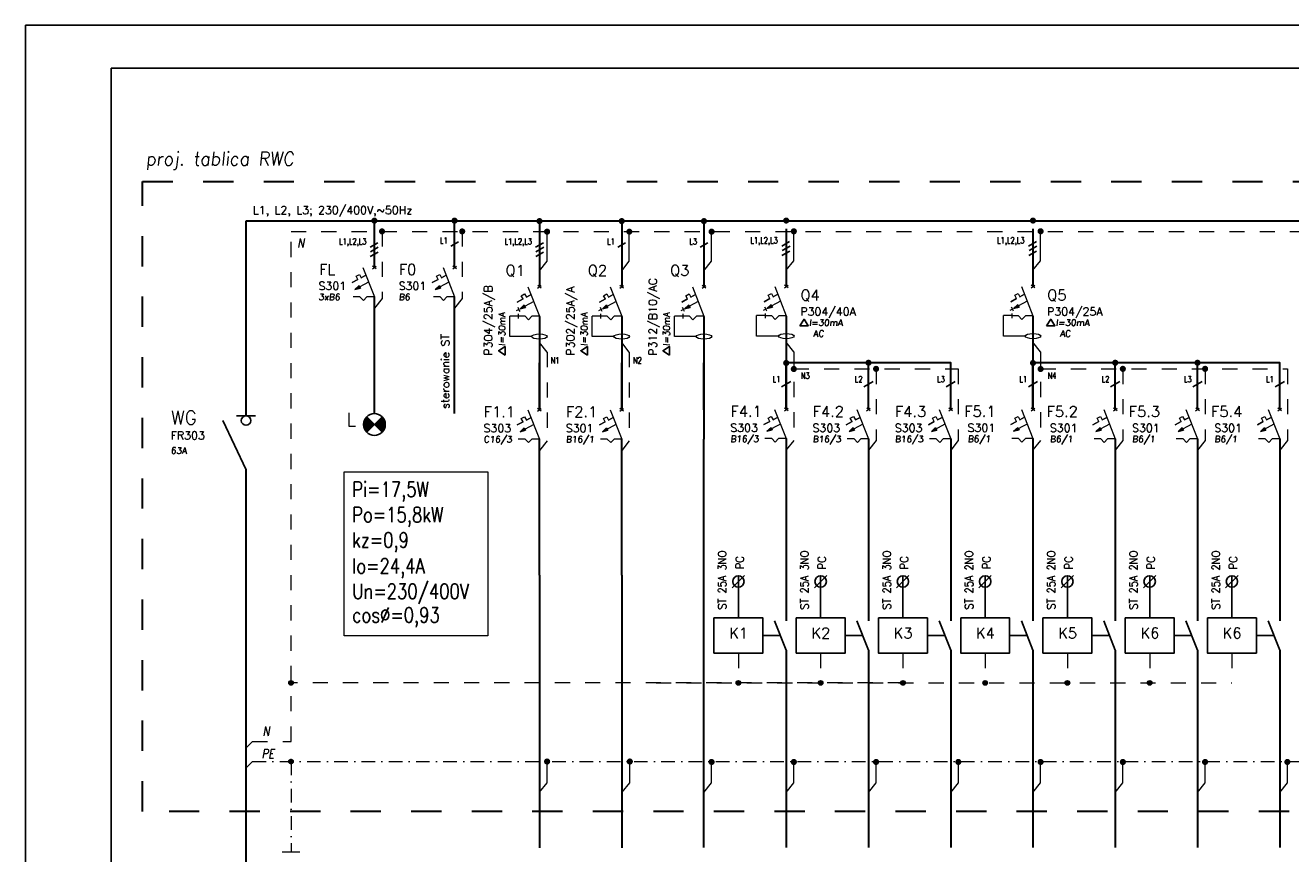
# Model space of a CAD drawing. Extents: x -543332 to -323966, y -9028 to 137422.
# Tile 163 of 250: x -461931 to -438336, y 33222 to 48661. Entities that reach past the tile are written whole.
import ezdxf

# ---------------------------------------------------------------- set-up
doc = ezdxf.new("R2010")
doc.units = 0
doc.header["$MEASUREMENT"] = 0
doc.linetypes.add('DASHDOT', pattern=[25.4, 12.7, -6.35, 0, -6.35])
doc.linetypes.add('Dashed', pattern=[564.444447, 282.222223, -282.222223])
for name, color, linetype, lineweight in [('$ IE INSTALACJA ELEKTRYCZNA', 1, 'Continuous', 30), ('$ IE_APARATY ELEKTRYCZNE', 7, 'Continuous', 0), ('$ IE_OPISY', 7, 'Continuous', 25), ('$ IE_SCHEMAT', 7, 'Continuous', 0)]:
    doc.layers.add(name, color=color, linetype=linetype, lineweight=lineweight)
doc.layers.add('$ IE Tabela', color=7, linetype='Continuous')
doc.styles.add('R', font='romans.shx', dxfattribs={"width": 0.85})
doc.styles.add('ROMANS', font='romans.shx', dxfattribs={"width": 0.85})

# ---------------------------------------------------------------- blocks, each defined once
blk = doc.blocks.new('lampka sygnalizacyjna')
at = {"layer": '$ IE_APARATY ELEKTRYCZNE', "linetype": 'Continuous', "lineweight": 25}
for points in [[(5543993.8, 5925075.6), (5543979.5, 5925089.9, 0.198912), (5543973.5, 5925075.6, 0.198912), (5543979.5, 5925061.2)], [(5544008.2, 5925061.2, 0.198912), (5544014.1, 5925075.6, 0.198912), (5544008.2, 5925089.9), (5543993.8, 5925075.6)]]:
    blk.add_hatch(color=1, dxfattribs=at).paths.add_polyline_path(points)
at = {"layer": '$ IE_APARATY ELEKTRYCZNE', "color": 1, "linetype": 'Continuous', "lineweight": 25}
for p, q in [((5544008.2, 5925061.2), (5543979.5, 5925089.9)), ((5543979.5, 5925061.2), (5544008.2, 5925089.9))]:
    blk.add_line(p, q, dxfattribs=at)
blk.add_circle((5543993.8, 5925075.6), 20.3, dxfattribs=at)
blk = doc.blocks.new('rozłącznik izolacyjny')
at = {"layer": '$ IE_APARATY ELEKTRYCZNE', "color": 7, "linetype": 'Continuous', "lineweight": 25}
for p, q in [((5543820.7, 5925083), (5543863.7, 5924991)), ((5543845.9, 5925091.8), (5543881.5, 5925091.8))]:
    blk.add_line(p, q, dxfattribs=at)
blk.add_circle((5543863.7, 5925083), 8.84, dxfattribs=at)
blk = doc.blocks.new('a3eee')
at = {"layer": '$ IE Tabela'}
for p, q in [((19730.8, 4176.8), (19730.8, 1206.8)), ((23930.8, 4176.8), (19730.8, 4176.8)), ((19890.8, 4096.8), (19890.8, 1286.8)), ((23840.8, 4096.8), (19890.8, 4096.8))]:
    blk.add_line(p, q, dxfattribs=at)
blk = doc.blocks.new('wyłącznik nadprądowy')
at = {"layer": '$ IE_APARATY ELEKTRYCZNE'}
h = blk.add_hatch(color=256, dxfattribs=at)
h.paths.add_polyline_path([(5544320.5, 5925082.2), (5544319.3, 5925084.4), (5544311.5, 5925077.3)])
h.paths.add_polyline_path([(5544320.5, 5925082.2), (5544311.5, 5925077.3), (5544321.7, 5925079.9)])
for p, q in [((5544313.8, 5925101.8), (5544319.9, 5925105.1)), ((5544313.8, 5925101.8), (5544319.9, 5925105.1)), ((5544313.8, 5925101.8), (5544319.9, 5925105.1)), ((5544319.9, 5925105.1), (5544323.2, 5925098.9)), ((5544319.9, 5925105.1), (5544323.2, 5925098.9)), ((5544319.9, 5925105.1), (5544323.2, 5925098.9)), ((5544326.1, 5925118.2), (5544347.7, 5925063.6)), ((5544317, 5925095.7), (5544306.2, 5925089.9)), ((5544306.2, 5925089.9), (5544317, 5925095.7)), ((5544336.9, 5925090.9), (5544311.5, 5925077.3)), ((5544336.9, 5925090.9), (5544311.5, 5925077.3)), ((5544311.5, 5925077.3), (5544319.3, 5925084.4)), ((5544317, 5925095.7), (5544313.8, 5925101.8)), ((5544317, 5925095.7), (5544313.8, 5925101.8)), ((5544317, 5925095.7), (5544313.8, 5925101.8)), ((5544319.3, 5925084.4), (5544321.7, 5925079.9)), ((5544331.9, 5925103.6), (5544323.2, 5925098.9)), ((5544323.2, 5925098.9), (5544331.9, 5925103.6)), ((5544320.7, 5925063.6), (5544308.1, 5925063.6)), ((5544320.7, 5925063.6), (5544308.1, 5925063.6)), ((5544311.5, 5925077.3), (5544321.7, 5925079.9)), ((5544327.1, 5925056.9), (5544320.7, 5925063.6)), ((5544327.1, 5925056.9), (5544320.7, 5925063.6)), ((5544327.1, 5925056.9), (5544333.5, 5925063.6)), ((5544333.5, 5925063.6), (5544327.1, 5925056.9)), ((5544347.7, 5925063.6), (5544333.5, 5925063.6)), ((5544347.7, 5925063.6), (5544333.5, 5925063.6))]:
    blk.add_line(p, q, dxfattribs=at)
for points in [[(5544344.2, 5925115.7), (5544351, 5925120.7)], [(5544351.1, 5925115.7), (5544344.3, 5925120.7)]]:
    blk.add_lwpolyline(points, dxfattribs=at)
blk = doc.blocks.new('*U984')
at = {"layer": '$ IE_APARATY ELEKTRYCZNE'}
h = blk.add_hatch(color=256, dxfattribs=at)
h.paths.add_polyline_path([(2.4, 41.5), (1.1, 43.8), (-6.6, 36.7)])
h.paths.add_polyline_path([(2.4, 41.5), (-6.6, 36.7), (3.6, 39.2)])
for p, q in [((8, 77.6), (29.5, 23)), ((-11.9, 49.2), (-1.1, 55)), ((-1.1, 55), (-11.9, 49.2)), ((18.8, 50.3), (-6.6, 36.7)), ((18.8, 50.3), (-6.6, 36.7)), ((-4.4, 61.1), (1.8, 64.4)), ((-4.4, 61.1), (1.8, 64.4)), ((-4.4, 61.1), (1.8, 64.4)), ((-1.1, 55), (-4.4, 61.1)), ((-1.1, 55), (-4.4, 61.1)), ((-1.1, 55), (-4.4, 61.1)), ((1.8, 64.4), (5, 58.3)), ((1.8, 64.4), (5, 58.3)), ((1.8, 64.4), (5, 58.3)), ((5, 58.3), (13.8, 63)), ((13.8, 63), (5, 58.3)), ((-8.8, 35.5), (-13.8, 32.8)), ((-10.9, 39.4), (-8.8, 35.5)), ((-10, 27.4), (-10, 18.5)), ((-10, 27.4), (-10, 18.5)), ((-6.8, 31.6), (-8.8, 35.5)), ((-6.6, 36.7), (1.1, 43.8)), ((-6.6, 36.7), (3.6, 39.2)), ((1.1, 43.8), (3.6, 39.2)), ((-25.7, -15), (-25.7, 23.2)), ((-10, 23.2), (-25.7, 23.2)), ((2.6, 23), (-10, 23)), ((2.6, 23), (-10, 23)), ((9, 16.2), (2.6, 23)), ((9, 16.2), (2.6, 23)), ((15.4, 23), (9, 16.2)), ((9, 16.2), (15.4, 23)), ((29.5, 23), (15.4, 23)), ((29.5, 23), (15.4, 23)), ((15, -15), (-25.7, -15))]:
    blk.add_line(p, q, dxfattribs=at)
for points in [[(26.1, 75.1), (32.8, 80.1)], [(32.9, 75.1), (26.2, 80.1)]]:
    blk.add_lwpolyline(points, dxfattribs=at)
blk.add_ellipse((29.5, -15), major_axis=(-14.5, 0), ratio=0.333333, dxfattribs=at)
blk = doc.blocks.new('jkld')
at = {"layer": '$ IE_SCHEMAT', "color": 7, "linetype": 'Continuous'}
for p, q in [((622.567, 90.395), (622.567, 90.808)), ((622.417, 90.208), (622.567, 90.395))]:
    blk.add_line(p, q, dxfattribs=at)
at = {"layer": '$ IE_SCHEMAT', "color": 7, "linetype": 'Continuous', "const_width": 0.06, "flags": 128}
blk.add_lwpolyline([(622.537, 90.808, 1), (622.597, 90.808, 1)], format="xyb", close=True, dxfattribs=at)
blk = doc.blocks.new('*U988')
at = {"layer": '$ IE_APARATY ELEKTRYCZNE'}
h = blk.add_hatch(color=256, dxfattribs=at)
h.paths.add_polyline_path([(2.4, 41.5), (1.1, 43.8), (-6.6, 36.7)])
h.paths.add_polyline_path([(2.4, 41.5), (-6.6, 36.7), (3.6, 39.2)])
for p, q in [((8, 77.6), (29.5, 23)), ((-11.9, 49.2), (-1.1, 55)), ((-1.1, 55), (-11.9, 49.2)), ((18.8, 50.3), (-6.6, 36.7)), ((18.8, 50.3), (-6.6, 36.7)), ((-4.4, 61.1), (1.8, 64.4)), ((-4.4, 61.1), (1.8, 64.4)), ((-4.4, 61.1), (1.8, 64.4)), ((-1.1, 55), (-4.4, 61.1)), ((-1.1, 55), (-4.4, 61.1)), ((-1.1, 55), (-4.4, 61.1)), ((1.8, 64.4), (5, 58.3)), ((1.8, 64.4), (5, 58.3)), ((1.8, 64.4), (5, 58.3)), ((5, 58.3), (13.8, 63)), ((13.8, 63), (5, 58.3)), ((-8.8, 35.5), (-13.8, 32.8)), ((-10.9, 39.4), (-8.8, 35.5)), ((-10, 27.4), (-10, 18.5)), ((-10, 27.4), (-10, 18.5)), ((-6.8, 31.6), (-8.8, 35.5)), ((-6.6, 36.7), (1.1, 43.8)), ((-6.6, 36.7), (3.6, 39.2)), ((1.1, 43.8), (3.6, 39.2)), ((-25.7, -15), (-25.7, 23.2)), ((-10, 23.2), (-25.7, 23.2)), ((2.6, 23), (-10, 23)), ((2.6, 23), (-10, 23)), ((9, 16.2), (2.6, 23)), ((9, 16.2), (2.6, 23)), ((15.4, 23), (9, 16.2)), ((9, 16.2), (15.4, 23)), ((29.5, 23), (15.4, 23)), ((29.5, 23), (15.4, 23)), ((15, -15), (-25.7, -15))]:
    blk.add_line(p, q, dxfattribs=at)
for points in [[(26.1, 75.1), (32.8, 80.1)], [(32.9, 75.1), (26.2, 80.1)]]:
    blk.add_lwpolyline(points, dxfattribs=at)
blk.add_ellipse((29.5, -15), major_axis=(-14.5, 0), ratio=0.333333, dxfattribs=at)
blk = doc.blocks.new('*U991')
at = {"layer": '$ IE_APARATY ELEKTRYCZNE'}
h = blk.add_hatch(color=256, dxfattribs=at)
h.paths.add_polyline_path([(2.4, 41.5), (1.1, 43.8), (-6.6, 36.7)])
h.paths.add_polyline_path([(2.4, 41.5), (-6.6, 36.7), (3.6, 39.2)])
for p, q in [((8, 77.6), (29.5, 23)), ((-11.9, 49.2), (-1.1, 55)), ((-1.1, 55), (-11.9, 49.2)), ((18.8, 50.3), (-6.6, 36.7)), ((18.8, 50.3), (-6.6, 36.7)), ((-4.4, 61.1), (1.8, 64.4)), ((-4.4, 61.1), (1.8, 64.4)), ((-4.4, 61.1), (1.8, 64.4)), ((-1.1, 55), (-4.4, 61.1)), ((-1.1, 55), (-4.4, 61.1)), ((-1.1, 55), (-4.4, 61.1)), ((1.8, 64.4), (5, 58.3)), ((1.8, 64.4), (5, 58.3)), ((1.8, 64.4), (5, 58.3)), ((5, 58.3), (13.8, 63)), ((13.8, 63), (5, 58.3)), ((-8.8, 35.5), (-13.8, 32.8)), ((-10.9, 39.4), (-8.8, 35.5)), ((-10, 27.4), (-10, 18.5)), ((-10, 27.4), (-10, 18.5)), ((-6.8, 31.6), (-8.8, 35.5)), ((-6.6, 36.7), (1.1, 43.8)), ((-6.6, 36.7), (3.6, 39.2)), ((1.1, 43.8), (3.6, 39.2)), ((-25.7, -15), (-25.7, 23.2)), ((-10, 23.2), (-25.7, 23.2)), ((2.6, 23), (-10, 23)), ((2.6, 23), (-10, 23)), ((9, 16.2), (2.6, 23)), ((9, 16.2), (2.6, 23)), ((15.4, 23), (9, 16.2)), ((9, 16.2), (15.4, 23)), ((29.5, 23), (15.4, 23)), ((29.5, 23), (15.4, 23)), ((15, -15), (-25.7, -15))]:
    blk.add_line(p, q, dxfattribs=at)
for points in [[(26.1, 75.1), (32.8, 80.1)], [(32.9, 75.1), (26.2, 80.1)]]:
    blk.add_lwpolyline(points, dxfattribs=at)
blk.add_ellipse((29.5, -15), major_axis=(-14.5, 0), ratio=0.333333, dxfattribs=at)

msp = doc.modelspace()

# ---------------------------------------------------------------- linework, layer by layer
at = {"layer": '$ IE INSTALACJA ELEKTRYCZNA', "color": 7, "linetype": 'DASHDOT', "lineweight": 0, "ltscale": 20}
for p, q in [((-457694, 35311), (-457816, 35189)), ((-457694, 34939), (-457816, 34817))]:
    msp.add_line(p, q, dxfattribs=at)
at = {"layer": '$ IE INSTALACJA ELEKTRYCZNA', "color": 7, "linetype": 'Dashed', "lineweight": 0}
for points in [[(-457694, 35311), (-456977, 35311), (-456976, 35311), (-456976, 44820)], [(-456976, 44820), (-430348, 44813)], [(-445565, 36960), (-445565, 36404), (-456976, 36404)], [(-448634, 36960), (-448634, 36405)], [(-447100, 36960), (-447100, 36404)], [(-444032, 36960), (-444032, 36405)], [(-442499, 36960), (-442499, 36404)], [(-440965, 36960), (-440965, 36404)], [(-439431, 36960), (-439431, 36404)], [(-450167, 36404), (-439431, 36404)]]:
    msp.add_lwpolyline(points, dxfattribs=at)
at = {"layer": '$ IE INSTALACJA ELEKTRYCZNA', "color": 7, "linetype": 'DASHDOT', "lineweight": 0, "ltscale": 20}
for points in [[(-457694, 34939), (-430058, 34939)], [(-456976, 34939), (-456976, 33258)]]:
    msp.add_lwpolyline(points, dxfattribs=at)
at = {"layer": '$ IE_OPISY', "lineweight": 0, "ltscale": 50}
msp.add_lwpolyline([(-457140, 33258), (-456812, 33258)], dxfattribs=at)
at = {"layer": '$ IE_SCHEMAT', "color": 1, "linetype": 'Continuous', "lineweight": 30}
for p, q in [((-452343, 45012), (-452343, 43787)), ((-450810, 45012), (-450810, 43787)), ((-449276, 45012), (-449276, 43787)), ((-447742, 44866), (-447742, 43794)), ((-443141, 44866), (-443141, 43794)), ((-452343, 43236), (-452343, 41486)), ((-450810, 43236), (-450810, 41486)), ((-449276, 43236), (-449276, 40950)), ((-447742, 43243), (-447742, 41493)), ((-443141, 43243), (-443141, 41493)), ((-447742, 40958), (-447742, 37561)), ((-446209, 40954), (-446209, 37561)), ((-444675, 40954), (-444675, 37561)), ((-443141, 40958), (-443141, 37561)), ((-441607, 40954), (-441607, 37561)), ((-440074, 40954), (-440074, 37561)), ((-438540, 40954), (-438540, 37561)), ((-452343, 38411), (-452343, 33332)), ((-450810, 38411), (-450810, 33332)), ((-447742, 37014), (-447742, 33339)), ((-446209, 37014), (-446209, 33336)), ((-444675, 37014), (-444675, 33336)), ((-443141, 37014), (-443141, 33339)), ((-441607, 37014), (-441607, 33336)), ((-440074, 37014), (-440074, 33336)), ((-438540, 37014), (-438540, 33336))]:
    msp.add_line(p, q, dxfattribs=at)
at = {"layer": '$ IE_SCHEMAT', "color": 7, "linetype": 'Continuous', "lineweight": 25}
for p, q in [((-455502, 44526), (-455357, 44610)), ((-453999, 44542), (-453853, 44626)), ((-452416, 44526), (-452271, 44610)), ((-450883, 44526), (-450737, 44610)), ((-449349, 44526), (-449203, 44610)), ((-447824, 44544), (-447678, 44629)), ((-443222, 44544), (-443076, 44629)), ((-455500, 44351), (-455354, 44435)), ((-455494, 44442), (-455348, 44526)), ((-452414, 44351), (-452268, 44435)), ((-452408, 44442), (-452262, 44526)), ((-447821, 44370), (-447675, 44454)), ((-447815, 44461), (-447669, 44545)), ((-443220, 44370), (-443074, 44454)), ((-443214, 44461), (-443068, 44545)), ((-447828, 41924), (-447657, 42023)), ((-446294, 41924), (-446123, 42023)), ((-444760, 41924), (-444589, 42023)), ((-443226, 41924), (-443056, 42023)), ((-441693, 41924), (-441522, 42023)), ((-440159, 41924), (-439988, 42023)), ((-438625, 41924), (-438454, 42023))]:
    msp.add_line(p, q, dxfattribs=at)
at = {"layer": '$ IE_SCHEMAT', "color": 7, "linetype": 'Dashed'}
for p, q in [((-455279, 44820), (-455279, 43568)), ((-453784, 44820), (-453784, 43568)), ((-452201, 42571), (-452343, 42749)), ((-450668, 42571), (-450810, 42749)), ((-447600, 42578), (-447742, 42756)), ((-442999, 42578), (-443141, 42756)), ((-452201, 42571), (-452201, 40916)), ((-450668, 42571), (-450668, 40916)), ((-447600, 42578), (-447600, 40923)), ((-442999, 42578), (-442999, 40923)), ((-447600, 42258), (-444533, 42258)), ((-446066, 42258), (-446066, 40920)), ((-444533, 42258), (-444533, 40920)), ((-442999, 42258), (-438398, 42258)), ((-441465, 42258), (-441465, 40920)), ((-439931, 42258), (-439931, 40920)), ((-438398, 42258), (-438398, 40920))]:
    msp.add_line(p, q, dxfattribs=at)
at = {"layer": '$ IE_SCHEMAT', "color": 7, "linetype": 'Dashed', "ltscale": 50}
for p, q in [((-452201, 44266), (-452201, 44815)), ((-450668, 44266), (-450668, 44815)), ((-449134, 44266), (-449134, 44815)), ((-447600, 44273), (-447600, 44822)), ((-442999, 44273), (-442999, 44822)), ((-452343, 44088), (-452201, 44266)), ((-450810, 44088), (-450668, 44266)), ((-449276, 44088), (-449134, 44266)), ((-447742, 44095), (-447600, 44273)), ((-443141, 44095), (-442999, 44273)), ((-455279, 43568), (-455421, 43390)), ((-453784, 43568), (-453926, 43390)), ((-452201, 40916), (-452343, 40738)), ((-450668, 40916), (-450810, 40738)), ((-447600, 40923), (-447742, 40746)), ((-446066, 40920), (-446209, 40742)), ((-444533, 40920), (-444675, 40742)), ((-442999, 40923), (-443141, 40746)), ((-441465, 40920), (-441607, 40742)), ((-439931, 40920), (-440074, 40742)), ((-438398, 40920), (-438540, 40742))]:
    msp.add_line(p, q, dxfattribs=at)
at = {"layer": '$ IE_SCHEMAT', "lineweight": 25}
for p, q in [((-448634, 38401), (-448634, 37615)), ((-447100, 38401), (-447100, 37615)), ((-445566, 38401), (-445566, 37615)), ((-444032, 38401), (-444032, 37615)), ((-442499, 38401), (-442499, 37615)), ((-440965, 38401), (-440965, 37615)), ((-439431, 38401), (-439431, 37615)), ((-447958, 37561), (-447742, 37014)), ((-446424, 37561), (-446209, 37014)), ((-444890, 37561), (-444675, 37014)), ((-443356, 37561), (-443141, 37014)), ((-441823, 37561), (-441607, 37014)), ((-440289, 37561), (-440074, 37014)), ((-438755, 37561), (-438540, 37014))]:
    msp.add_line(p, q, dxfattribs=at)
at = {"layer": '$ IE_SCHEMAT', "color": 3, "linetype": 'Dashed', "lineweight": 30, "ltscale": 2}
msp.add_lwpolyline([(-459743, 45752), (-429335, 45752), (-429335, 34008), (-459743, 34008)], close=True, dxfattribs=at)
at = {"layer": '$ IE_SCHEMAT', "color": 7, "linetype": 'Continuous', "flags": 128}
for points, const_width in [([(-455450, 45020, 1), (-455393, 45020, 1)], 56.9), ([(-453955, 45020, 1), (-453898, 45020, 1)], 56.9), ([(-455307, 44820, 1), (-455251, 44820, 1)], 56.9), ([(-453812, 44820, 1), (-453756, 44820, 1)], 56.9), ([(-452230, 44815, 1), (-452173, 44815, 1)], 56.9), ([(-450696, 44815, 1), (-450639, 44815, 1)], 56.9), ([(-449162, 44815, 1), (-449105, 44815, 1)], 56.9), ([(-447629, 44822, 1), (-447572, 44822, 1)], 56.9), ([(-443027, 44822, 1), (-442970, 44822, 1)], 56.9), ([(-457002, 36404, 1), (-456950, 36404, 1)], 51.3), ([(-448659, 36404, 1), (-448608, 36404, 1)], 51.3), ([(-447125, 36404, 1), (-447074, 36404, 1)], 51.3), ([(-445592, 36404, 1), (-445540, 36404, 1)], 51.3), ([(-444058, 36404, 1), (-444007, 36404, 1)], 51.3), ([(-442524, 36404, 1), (-442473, 36404, 1)], 51.3), ([(-440990, 36404, 1), (-440939, 36404, 1)], 51.3), ([(-457002, 34939, 1), (-456950, 34939, 1)], 51.3)]:
    msp.add_lwpolyline(points, format="xyb", close=True, dxfattribs=dict(at, const_width=const_width))
at = {"layer": '$ IE_SCHEMAT', "linetype": 'Continuous', "ltscale": 50, "const_width": 56.9, "flags": 128}
for points in [[(-452372, 45012, 1), (-452315, 45012, 1)], [(-450838, 45012, 1), (-450781, 45012, 1)], [(-449304, 45012, 1), (-449248, 45012, 1)], [(-447771, 45022, 1), (-447714, 45022, 1)], [(-443169, 45022, 1), (-443113, 45022, 1)], [(-447771, 42368, 1), (-447714, 42368, 1)], [(-447629, 42255, 1), (-447572, 42255, 1)], [(-446237, 42372, 1), (-446180, 42372, 1)], [(-446095, 42258, 1), (-446038, 42258, 1)], [(-443169, 42368, 1), (-443113, 42368, 1)], [(-443027, 42255, 1), (-442970, 42255, 1)], [(-441636, 42372, 1), (-441579, 42372, 1)], [(-441494, 42258, 1), (-441437, 42258, 1)], [(-440102, 42372, 1), (-440045, 42372, 1)], [(-439960, 42258, 1), (-439903, 42258, 1)]]:
    msp.add_lwpolyline(points, format="xyb", close=True, dxfattribs=at)
at = {"layer": '$ IE_SCHEMAT', "color": 1, "linetype": 'Continuous', "lineweight": 30}
for points in [[(-457815, 45020), (-430372, 45020)], [(-457815, 41383), (-457815, 45020)], [(-455421, 44148), (-455421, 45020)], [(-453926, 44148), (-453926, 45020)], [(-455421, 41424), (-455421, 43602)], [(-453926, 41424), (-453926, 43602)], [(-452343, 41497), (-452343, 42368)], [(-450810, 41497), (-450810, 42368)], [(-449276, 41497), (-449276, 42368)], [(-447742, 41504), (-447742, 42376)], [(-444675, 42372), (-444675, 42372), (-447742, 42372)], [(-446209, 41500), (-446209, 42372)], [(-444675, 41500), (-444675, 42372)], [(-443141, 41504), (-443141, 42376)], [(-438540, 42372), (-438540, 42372), (-443141, 42372)], [(-441607, 41500), (-441607, 42372)], [(-440074, 41500), (-440074, 42372)], [(-438540, 41500), (-438540, 42372)], [(-452343, 38411), (-452343, 40950)], [(-450810, 38411), (-450810, 40950)], [(-449276, 33336), (-449276, 40950)], [(-457816, 40375), (-457816, 23067)]]:
    msp.add_lwpolyline(points, dxfattribs=at)
at = {"layer": '$ IE_SCHEMAT', "color": 7, "linetype": 'Continuous', "lineweight": 25}
for points in [[(-447489, 43061), (-447410, 43184), (-447332, 43061), (-447489, 43061)], [(-442888, 43061), (-442809, 43184), (-442731, 43061), (-442888, 43061)], [(-452984, 42515), (-453107, 42594), (-452984, 42672), (-452984, 42515)], [(-451450, 42515), (-451574, 42594), (-451450, 42672), (-451450, 42515)], [(-449917, 42515), (-450040, 42594), (-449917, 42672), (-449917, 42515)]]:
    msp.add_lwpolyline(points, dxfattribs=at)
at = {"layer": '$ IE_SCHEMAT', "ltscale": 10}
msp.add_lwpolyline([(-455985, 40341), (-453309, 40341), (-453309, 37282), (-455985, 37282)], close=True, dxfattribs=at)
at = {"layer": '$ IE_SCHEMAT', "lineweight": 25}
for points in [[(-448752, 38176), (-448521, 38408)], [(-447218, 38176), (-446987, 38408)], [(-445685, 38176), (-445453, 38408)], [(-444151, 38176), (-443920, 38408)], [(-442617, 38176), (-442386, 38408)], [(-441083, 38176), (-440852, 38408)], [(-439550, 38176), (-439318, 38408)], [(-448177, 37288), (-447850, 37288)], [(-446643, 37288), (-446316, 37288)], [(-445109, 37288), (-444782, 37288)], [(-443576, 37288), (-443249, 37288)], [(-442042, 37288), (-441715, 37288)], [(-440508, 37288), (-440181, 37288)], [(-438974, 37288), (-438647, 37288)]]:
    msp.add_lwpolyline(points, dxfattribs=at)
for points in [[(-449090, 37615), (-448177, 37615), (-448177, 36960), (-449090, 36960)], [(-447556, 37615), (-446643, 37615), (-446643, 36960), (-447556, 36960)], [(-446023, 37615), (-445109, 37615), (-445109, 36960), (-446023, 36960)], [(-444489, 37615), (-443576, 37615), (-443576, 36960), (-444489, 36960)], [(-442955, 37615), (-442042, 37615), (-442042, 36960), (-442955, 36960)], [(-441421, 37615), (-440508, 37615), (-440508, 36960), (-441421, 36960)], [(-439888, 37615), (-438974, 37615), (-438974, 36960), (-439888, 36960)]]:
    msp.add_lwpolyline(points, close=True, dxfattribs=at)
at = {"layer": '$ IE_SCHEMAT', "color": 7}
for centre in [(-455421, 45020), (-453926, 45020), (-456976, 36404), (-448634, 36404), (-447100, 36404), (-445566, 36404), (-444032, 36404), (-442499, 36404), (-440965, 36404), (-456976, 34939)]:
    msp.add_circle(centre, 42.5, dxfattribs=at)
at = {"layer": '$ IE_SCHEMAT', "lineweight": 25}
for centre in [(-448634, 38295), (-447100, 38295), (-445566, 38295), (-444032, 38295), (-442499, 38295), (-440965, 38295), (-439431, 38295)]:
    msp.add_circle(centre, 106, dxfattribs=at)

# ---------------------------------------------------------------- block references
at = {"layer": '$ IE Tabela', "transparency": 33554687, "xscale": 10, "yscale": 10, "zscale": 10}
msp.add_blockref('a3eee', (-659238, 6893), dxfattribs=at)
at = {"layer": '$ IE_APARATY ELEKTRYCZNE', "xscale": 10, "yscale": 10, "zscale": 10}
for name, p in [('wyłącznik nadprądowy', (-55898898, -59207034)), ('wyłącznik nadprądowy', (-55897403, -59207034)), ('*U984', (-452638, 43011)), ('*U984', (-451104, 43011)), ('*U984', (-449571, 43011)), ('*U988', (-448037, 43018)), ('*U991', (-443436, 43018)), ('wyłącznik nadprądowy', (-55891219, -59209679)), ('wyłącznik nadprądowy', (-55886618, -59209679)), ('wyłącznik nadprądowy', (-55895820, -59209686)), ('wyłącznik nadprądowy', (-55894286, -59209686)), ('wyłącznik nadprądowy', (-55889685, -59209682)), ('wyłącznik nadprądowy', (-55888151, -59209682)), ('wyłącznik nadprądowy', (-55885084, -59209682)), ('wyłącznik nadprądowy', (-55883550, -59209682)), ('wyłącznik nadprądowy', (-55882016, -59209682))]:
    msp.add_blockref(name, p, dxfattribs=at)
at = {"layer": '$ IE_APARATY ELEKTRYCZNE', "linetype": 'Dashed', "lineweight": 30, "xscale": 10, "yscale": 10, "zscale": 10}
for name, p in [('rozłącznik izolacyjny', (-55896452, -59209535)), ('lampka sygnalizacyjna', (-55895359, -59209535))]:
    msp.add_blockref(name, p, dxfattribs=at)
at = {"layer": '$ IE_SCHEMAT'}
for p, xscale, yscale, zscale in [((-1046076, -51684), 953.9134579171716, 953.9134579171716, 953.9134579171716), ((-1044534, -51684), 953.9134579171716, 953.9134579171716, 953.9134579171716), ((-1039094, -51121), 947.6250000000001, 947.6250000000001, 947.6250000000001), ((-1037560, -51121), 947.6250000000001, 947.6250000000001, 947.6250000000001), ((-1036027, -51121), 947.6250000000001, 947.6250000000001, 947.6250000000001), ((-1034493, -51121), 947.6250000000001, 947.6250000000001, 947.6250000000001), ((-1032959, -51121), 947.6250000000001, 947.6250000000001, 947.6250000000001), ((-1031425, -51121), 947.6250000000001, 947.6250000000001, 947.6250000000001), ((-1029892, -51121), 947.6250000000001, 947.6250000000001, 947.6250000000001), ((-1028358, -51121), 947.6250000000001, 947.6250000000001, 947.6250000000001)]:
    msp.add_blockref('jkld', p, dxfattribs=dict(at, xscale=xscale, yscale=yscale, zscale=zscale))

# ---------------------------------------------------------------- texts
at = {"layer": '$ IE INSTALACJA ELEKTRYCZNA', "color": 7, "linetype": 'Dashed', "lineweight": 0, "style": 'ROMANS', "oblique": 10, "width": 0.8}
msp.add_text('N', height=170, dxfattribs=at).set_placement((-456860, 44517))
at = {"layer": '$ IE INSTALACJA ELEKTRYCZNA', "color": 7, "linetype": 'Dashed', "lineweight": 0, "style": 'ROMANS', "width": 0.9}
for s, p in [('ST 25A 3NO', (-448860, 37771)), ('PC', (-448533, 38525)), ('ST 25A 3NO', (-447326, 37771)), ('PC', (-447002, 38522)), ('ST 25A 3NO', (-445792, 37771)), ('PC', (-445469, 38522)), ('ST 25A 2NO', (-444259, 37771)), ('PC', (-443932, 38525)), ('ST 25A 2NO', (-442725, 37771)), ('PC', (-442401, 38522)), ('ST 25A 2NO', (-441191, 37771)), ('PC', (-440867, 38522)), ('ST 25A 2NO', (-439657, 37771)), ('PC', (-439334, 38522))]:
    msp.add_text(s, height=150, rotation=90, dxfattribs=at).set_placement(p)
at = {"layer": '$ IE INSTALACJA ELEKTRYCZNA', "color": 7, "linetype": 'Dashed', "lineweight": 0, "style": 'ROMANS'}
for s, p in [('K1', (-448805, 37233)), ('K2', (-447271, 37233)), ('K3', (-445738, 37233)), ('K4', (-444204, 37233)), ('K5', (-442670, 37233)), ('K6', (-441136, 37233)), ('K6', (-439603, 37233))]:
    msp.add_text(s, height=200, dxfattribs=at).set_placement(p)
at = {"layer": '$ IE_OPISY', "color": 7, "linetype": 'Continuous', "lineweight": 25, "style": 'ROMANS'}
for s, p in [('WG', (-459216, 41223)), ('L', (-455943, 41191))]:
    msp.add_text(s, height=250, dxfattribs=at).set_placement(p)
at = {"layer": '$ IE_OPISY', "color": 7, "style": 'ROMANS', "oblique": 10, "width": 0.8}
for s, height, p in [('N', 170, (-457507, 35420)), ('PE', 170.1, (-457523, 35002))]:
    msp.add_text(s, height=height, dxfattribs=at).set_placement(p)
at = {"layer": '$ IE_OPISY', "lineweight": -2, "insert": (-459685, 46300), "char_height": 250, "attachment_point": 1, "style": 'R'}
msp.add_mtext_dynamic_manual_height_columns('{\\Q6;\\W0.95;proj. tablica RWC}', width=19698.09, gutter_width=40, heights=[0], dxfattribs=at)
at = {"layer": '$ IE_SCHEMAT', "color": 7, "linetype": 'Continuous', "lineweight": 25, "style": 'ROMANS'}
for s, height, p in [('L1, L2, L3; 230/400V,~50Hz', 150, (-457687, 45143)), ('FL', 200, (-456451, 44010)), ('F0', 200, (-454965, 44010)), ('Q1', 200, (-452975, 43992)), ('Q2', 200, (-451442, 43992)), ('Q3', 200, (-449908, 43992)), ('S301', 150, (-456463, 43729)), ('S301', 150, (-454969, 43729)), ('Q4', 200, (-447476, 43532)), ('Q5', 200, (-442875, 43532)), ('P304/40A', 150, (-447479, 43251)), ('P304/25A', 150, (-442878, 43251)), ('F1.1', 200, (-453383, 41358)), ('F2.1', 200, (-451849, 41358)), ('F4.1', 200, (-448781, 41366)), ('F4.2', 200, (-447248, 41362)), ('F4.3', 200, (-445714, 41362)), ('F5.1', 200, (-444421, 41366)), ('F5.2', 200, (-442887, 41362)), ('F5.3', 200, (-441354, 41362)), ('F5.4', 200, (-439820, 41362)), ('FR303', 150, (-459219, 40942)), ('S303', 150, (-453386, 41077)), ('S301', 150, (-451852, 41077)), ('S303', 150, (-448785, 41085)), ('S303', 150, (-447251, 41081)), ('S303', 150, (-445717, 41081)), ('S301', 150, (-444360, 41085)), ('S301', 150, (-442826, 41081)), ('S301', 150, (-441293, 41081)), ('S301', 150, (-439759, 41081))]:
    msp.add_text(s, height=height, dxfattribs=at).set_placement(p)
at = {"layer": '$ IE_SCHEMAT', "color": 7, "linetype": 'Continuous', "lineweight": 25, "style": 'ROMANS', "width": 0.8}
for s, p in [('L1,L2,L3', (-456080, 44577)), ('L1', (-454200, 44593)), ('L1,L2,L3', (-452995, 44577)), ('L1', (-451084, 44577)), ('L3', (-449550, 44577)), ('L1,L2,L3', (-448411, 44596)), ('L1,L2,L3', (-443810, 44596)), ('N1', (-452133, 42360)), ('N2', (-450599, 42360)), ('L1', (-447996, 42009)), ('N3', (-447469, 42075)), ('L2', (-446463, 42009)), ('L3', (-444929, 42009)), ('L1', (-443395, 42009)), ('N4', (-442868, 42075)), ('L2', (-441861, 42009)), ('L3', (-440328, 42009)), ('L1', (-438794, 42009))]:
    msp.add_text(s, height=113.7, dxfattribs=at).set_placement(p)
at = {"layer": '$ IE_SCHEMAT', "color": 7, "linetype": 'Dashed', "lineweight": 25, "ltscale": 50, "style": 'ROMANS', "oblique": 5}
for s, p in [('3xB6', (-456462, 43538)), ('B6', (-454967, 43538)), ('B6/1', (-442825, 40890)), ('B6/1', (-441291, 40890)), ('B6/1', (-439757, 40890)), ('63A', (-459219, 40675))]:
    msp.add_text(s, height=120, dxfattribs=at).set_placement(p)
at = {"layer": '$ IE_SCHEMAT', "color": 7, "linetype": 'Continuous', "lineweight": 25, "style": 'ROMANS'}
for s, p in [('P312/B10/AC', (-450157, 42505)), ('P304/25A/B', (-453224, 42505)), ('P302/25A/A', (-451691, 42505)), ('sterowanie ST', (-454024, 41513))]:
    msp.add_text(s, height=150, rotation=90, dxfattribs=at).set_placement(p)
at = {"layer": '$ IE_SCHEMAT', "color": 7, "linetype": 'Continuous', "lineweight": 25, "style": 'ROMANS', "oblique": 5}
for p in [(-452983, 42687), (-451449, 42687), (-449915, 42687)]:
    msp.add_text('I=30mA ', height=120, rotation=90, dxfattribs=at).set_placement(p)
for s, p in [('I=30mA', (-447317, 43059)), ('I=30mA', (-442716, 43059)), ('AC', (-447238, 42856)), ('AC', (-442637, 42856)), ('C16/3', (-453384, 40886)), ('B16/1', (-451850, 40886)), ('B16/3', (-448783, 40893)), ('B16/3', (-447249, 40890)), ('B16/3', (-445715, 40890)), ('B6/1', (-444358, 40893))]:
    msp.add_text(s, height=120, dxfattribs=at).set_placement(p)
at = {"layer": '$ IE_SCHEMAT', "color": 7, "lineweight": 25, "style": 'ROMANS', "width": 0.8}
for s, p in [('Pi=17,5W', (-455834, 39872)), ('Po=15,8kW', (-455834, 39400)), ('kz=0,9', (-455834, 38928)), ('Io=24,4A', (-455834, 38445)), ('Un=230/400V', (-455834, 37973)), ('cos%%C=0,93', (-455834, 37531))]:
    msp.add_text(s, height=280, dxfattribs=at).set_placement(p)

doc.saveas('drawing.dxf')
